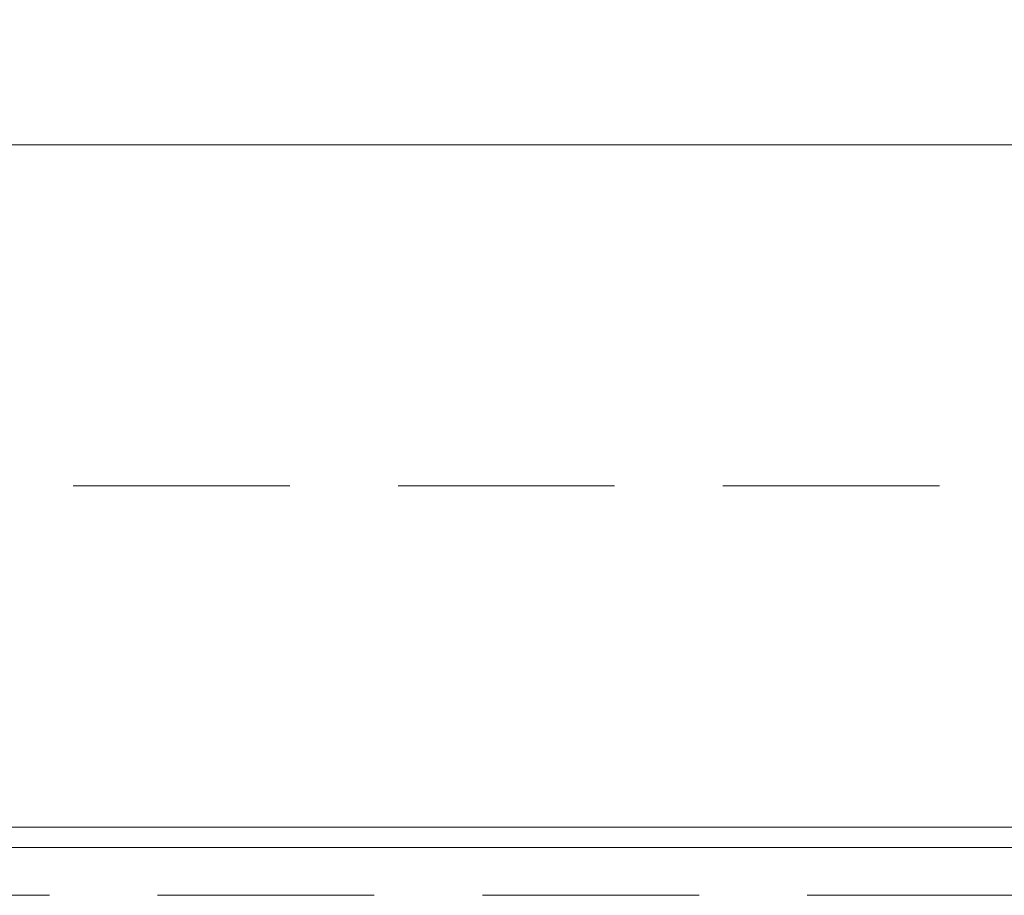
# Model space of a CAD drawing. Header units: millimetres. Extents: x 213386 to 506888, y 183055 to 450952.
# Tile 190 of 256: x 387482 to 387770, y 284512 to 284769. Entities that reach past the tile are written whole.
import ezdxf

# ---------------------------------------------------------------- set-up
doc = ezdxf.new("R2010")
doc.units = ezdxf.units.MM
doc.linetypes.add('ČÁRKOVANÁ', pattern=[19.05, 12.7, -6.35])
for name, color, linetype, lineweight in [('FASÁDA DETAILNÍ', 255, 'Continuous', 0), ('KOTY', 255, 'Continuous', 0), ('NOVA', 255, 'Continuous', 0), ('TENKA', 255, 'Continuous', 0)]:
    doc.layers.add(name, color=color, linetype=linetype, lineweight=lineweight)
doc.layers.get('KOTY').off()

# ---------------------------------------------------------------- blocks, each defined once
blk = doc.blocks.new('NOVÁ PODLAHA')
at = {"layer": 'NOVA'}
blk.add_lwpolyline([(25700, 16457.5), (25700, 0), (0, 0), (0, 15942.5)], dxfattribs=at)

msp = doc.modelspace()

# ---------------------------------------------------------------- linework, layer by layer
at = {"layer": 'FASÁDA DETAILNÍ'}
msp.add_line((389445.14, 284526.15), (386583.14, 284526.15), dxfattribs=at)
at = {"layer": 'FASÁDA DETAILNÍ', "color": 7, "linetype": 'ČÁRKOVANÁ', "ltscale": 5}
for points in [[(399396.64, 284512.15), (373256.64, 284512.15), (373256.64, 307752.15), (399396.64, 307752.15)], [(399276.64, 284632.15), (373376.64, 284632.15), (373376.64, 307632.15), (399276.64, 307632.15)]]:
    msp.add_lwpolyline(points, close=True, dxfattribs=at)
at = {"layer": 'FASÁDA DETAILNÍ'}
for points in [[(399376.64, 284532.15), (373276.64, 284532.15), (373276.64, 307732.15), (399376.64, 307732.15)], [(399176.64, 284732.15), (373476.64, 284732.15), (373476.64, 307532.15), (399176.64, 307532.15)]]:
    msp.add_lwpolyline(points, close=True, dxfattribs=at)
at = {"layer": 'TENKA', "ltscale": 20}
msp.add_lwpolyline([(392589.14, 284732.15), (386364.14, 284732.15)], dxfattribs=at)

# ---------------------------------------------------------------- block references
at = {"layer": 'KOTY'}
msp.add_blockref('NOVÁ PODLAHA', (373476.64, 284732.15), dxfattribs=at)

doc.saveas('drawing.dxf')
